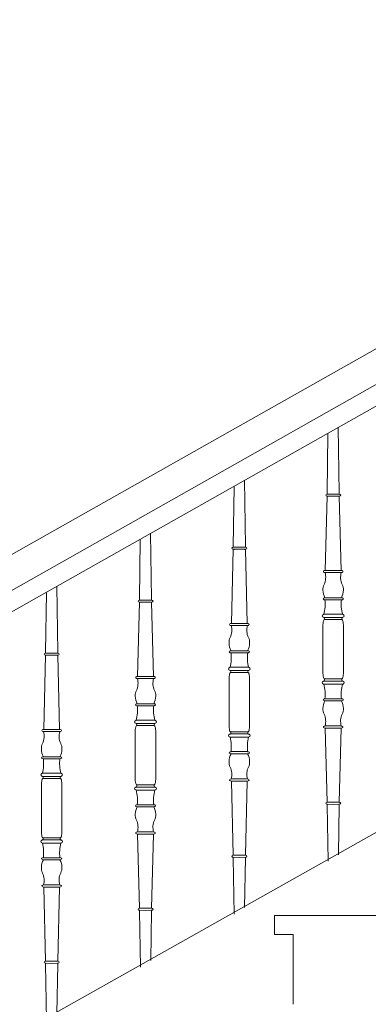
# Model space of a CAD drawing. Header units: millimetres. Extents: x -573548 to 674770, y -246895 to -89040.
# Tile 119 of 199: x 83453 to 84010, y -195141 to -193565. Entities that reach past the tile are written whole.
import ezdxf

# ---------------------------------------------------------------- set-up
doc = ezdxf.new("R2010")
doc.units = ezdxf.units.MM
for name, color, linetype, lineweight in [('A-OPISY-3_Nr_pióra__6', 8, 'Continuous', 9), ('balustrada drewniana_Nr_pióra__1', 8, 'Continuous', 9), ('SCHODY_Nr_pióra__1', 8, 'Continuous', 9)]:
    doc.layers.add(name, color=color, linetype=linetype, lineweight=lineweight)
doc.styles.add('STYL_AUTOMATYCZNY_5', font='arial.ttf', dxfattribs={"width": 0.8})

# ---------------------------------------------------------------- blocks, each defined once
blk = doc.blocks.new('A$C685D2BB2')
at = {"layer": 'balustrada drewniana_Nr_pióra__1'}
for p, q in [((6790, 9330.7), (4125.8, 7824.2)), ((6837.2, 9300), (4205.8, 7812)), ((6865.6, 9281.5), (4205.8, 7777.6)), ((5779.3, 8372.2), (5793.4, 8372.2)), ((5807.5, 8372.2), (5793.4, 8372.2)), ((5777.1, 8324.8), (5777.1, 8363.3)), ((5809.8, 8324.8), (5809.8, 8363.3)), ((5777.1, 8324.8), (5777.1, 8286.4)), ((5809.8, 8324.8), (5809.8, 8286.4)), ((5627.1, 8240), (5627.1, 8278.5)), ((5629.3, 8287.4), (5643.4, 8287.4)), ((5657.5, 8287.4), (5643.4, 8287.4)), ((5659.8, 8240), (5659.8, 8278.5)), ((5779.3, 8277.4), (5793.4, 8277.4)), ((5807.5, 8277.4), (5793.4, 8277.4)), ((5627.1, 8240), (5627.1, 8201.5)), ((5659.8, 8240), (5659.8, 8201.5)), ((5479.3, 8202.6), (5493.4, 8202.6)), ((5507.5, 8202.6), (5493.4, 8202.6)), ((5477.1, 8155.2), (5477.1, 8193.7)), ((5509.8, 8155.2), (5509.8, 8193.7)), ((5629.3, 8192.6), (5643.4, 8192.6)), ((5657.5, 8192.6), (5643.4, 8192.6)), ((5477.1, 8155.2), (5477.1, 8116.7)), ((5509.8, 8155.2), (5509.8, 8116.7)), ((5329.3, 8117.8), (5343.4, 8117.8)), ((5357.5, 8117.8), (5343.4, 8117.8)), ((5327.1, 8070.4), (5327.1, 8108.8)), ((5359.8, 8070.4), (5359.8, 8108.8)), ((5479.3, 8107.8), (5493.4, 8107.8)), ((5507.5, 8107.8), (5493.4, 8107.8)), ((5327.1, 8070.4), (5327.1, 8031.9)), ((5359.8, 8070.4), (5359.8, 8031.9)), ((5329.3, 8023), (5343.4, 8023)), ((5357.5, 8023), (5343.4, 8023))]:
    blk.add_line(p, q, dxfattribs=at)
for points in [[(5785.1, 8669.7), (5783.8, 8574.4), (5783.7, 8573)], [(5801.6, 8680.2), (5803.1, 8574.4), (5803.1, 8573)], [(5651.6, 8595.4), (5653.1, 8489.6), (5653.1, 8488.2)], [(5635.1, 8584.9), (5633.8, 8489.6), (5633.7, 8488.2)], [(5783.7, 8569.7), (5780.7, 8451)], [(5784.1, 8573), (5793.4, 8573.2)], [(5793.4, 8569.8), (5784.1, 8569.7)], [(5802.7, 8573), (5793.4, 8573.2)], [(5793.4, 8569.8), (5802.8, 8569.7)], [(5803.2, 8569.7), (5806.1, 8451)], [(5501.6, 8510.5), (5503.1, 8404.8), (5503.1, 8403.4)], [(5485.1, 8500.1), (5483.8, 8404.8), (5483.7, 8403.4)], [(5633.7, 8484.9), (5630.7, 8366.2)], [(5634.1, 8488.2), (5643.4, 8488.3)], [(5643.4, 8485), (5634.1, 8484.9)], [(5652.7, 8488.2), (5643.4, 8488.3)], [(5643.4, 8485), (5652.8, 8484.9)], [(5653.2, 8484.9), (5656.1, 8366.2)], [(5780.6, 8451), (5793.4, 8451)], [(5793.4, 8447.6), (5780.6, 8447.6)], [(5806.2, 8451), (5793.4, 8451)], [(5793.4, 8447.6), (5806.2, 8447.6)], [(5351.6, 8425.7), (5353.1, 8320), (5353.1, 8318.6)], [(5335.1, 8415.3), (5333.8, 8320), (5333.7, 8318.6)], [(5484.1, 8403.4), (5493.4, 8403.5)], [(5502.7, 8403.4), (5493.4, 8403.5)], [(5780.2, 8407.3), (5793.4, 8407.3)], [(5793.4, 8404), (5780.2, 8404)], [(5806.7, 8407.3), (5793.4, 8407.3)], [(5793.4, 8404), (5806.7, 8404)], [(5483.7, 8400.1), (5480.7, 8281.3)], [(5493.4, 8400.2), (5484.1, 8400.1)], [(5493.4, 8400.2), (5502.8, 8400.1)], [(5503.2, 8400.1), (5506.1, 8281.3)], [(5779.5, 8380.8), (5793.4, 8380.8)], [(5793.4, 8375.7), (5779.5, 8375.7)], [(5807.4, 8380.8), (5793.4, 8380.8)], [(5793.4, 8375.7), (5807.3, 8375.7)], [(5630.6, 8366.2), (5643.4, 8366.2)], [(5643.4, 8362.8), (5630.6, 8362.8)], [(5656.2, 8366.2), (5643.4, 8366.2)], [(5643.4, 8362.8), (5656.2, 8362.8)], [(5630.2, 8322.5), (5643.4, 8322.5)], [(5656.7, 8322.5), (5643.4, 8322.5)], [(5333.7, 8315.3), (5330.7, 8196.5)], [(5334.1, 8318.6), (5343.4, 8318.7)], [(5343.4, 8315.4), (5334.1, 8315.3)], [(5352.7, 8318.6), (5343.4, 8318.7)], [(5343.4, 8315.4), (5352.8, 8315.3)], [(5353.2, 8315.3), (5356.1, 8196.5)], [(5643.4, 8319.1), (5630.2, 8319.1)], [(5643.4, 8319.1), (5656.7, 8319.1)], [(5629.5, 8296), (5643.4, 8296)], [(5643.4, 8290.8), (5629.5, 8290.8)], [(5657.4, 8296), (5643.4, 8296)], [(5643.4, 8290.8), (5657.3, 8290.8)], [(5480.6, 8281.3), (5493.4, 8281.3)], [(5493.4, 8278), (5480.6, 8278)], [(5506.2, 8281.3), (5493.4, 8281.3)], [(5493.4, 8278), (5506.2, 8278)], [(5793.4, 8274), (5779.5, 8274)], [(5779.5, 8268.8), (5793.4, 8268.8)], [(5793.4, 8274), (5807.3, 8274)], [(5807.4, 8268.8), (5793.4, 8268.8)], [(5793.4, 8245.7), (5780.2, 8245.7)], [(5793.4, 8245.7), (5806.7, 8245.7)], [(5480.2, 8237.7), (5493.4, 8237.7)], [(5493.4, 8234.3), (5480.2, 8234.3)], [(5506.7, 8237.7), (5493.4, 8237.7)], [(5493.4, 8234.3), (5506.7, 8234.3)], [(5780.2, 8242.3), (5793.4, 8242.3)], [(5806.7, 8242.3), (5793.4, 8242.3)], [(5479.5, 8211.2), (5493.4, 8211.2)], [(5507.4, 8211.2), (5493.4, 8211.2)], [(5330.6, 8196.5), (5343.4, 8196.5)], [(5356.2, 8196.5), (5343.4, 8196.5)], [(5493.4, 8206), (5479.5, 8206)], [(5493.4, 8206), (5507.3, 8206)], [(5793.4, 8202), (5780.6, 8202)], [(5780.6, 8198.7), (5793.4, 8198.7)], [(5783.7, 8079.9), (5780.7, 8198.7)], [(5793.4, 8202), (5806.2, 8202)], [(5806.2, 8198.7), (5793.4, 8198.7)], [(5803.2, 8079.9), (5806.1, 8198.7)], [(5343.4, 8193.2), (5330.6, 8193.2)], [(5343.4, 8193.2), (5356.2, 8193.2)], [(5643.4, 8189.2), (5629.5, 8189.2)], [(5629.5, 8184), (5643.4, 8184)], [(5643.4, 8189.2), (5657.3, 8189.2)], [(5657.4, 8184), (5643.4, 8184)], [(5330.2, 8152.8), (5343.4, 8152.8)], [(5343.4, 8149.5), (5330.2, 8149.5)], [(5356.7, 8152.8), (5343.4, 8152.8)], [(5343.4, 8149.5), (5356.7, 8149.5)], [(5643.4, 8160.9), (5630.2, 8160.9)], [(5630.2, 8157.5), (5643.4, 8157.5)], [(5643.4, 8160.9), (5656.7, 8160.9)], [(5656.7, 8157.5), (5643.4, 8157.5)], [(5329.5, 8126.3), (5343.4, 8126.3)], [(5343.4, 8121.2), (5329.5, 8121.2)], [(5357.4, 8126.3), (5343.4, 8126.3)], [(5343.4, 8121.2), (5357.3, 8121.2)], [(5643.4, 8117.2), (5630.6, 8117.2)], [(5643.4, 8117.2), (5656.2, 8117.2)], [(5493.4, 8104.3), (5479.5, 8104.3)], [(5493.4, 8104.3), (5507.3, 8104.3)], [(5630.6, 8113.9), (5643.4, 8113.9)], [(5633.7, 7995.1), (5630.7, 8113.9)], [(5656.2, 8113.9), (5643.4, 8113.9)], [(5653.2, 7995.1), (5656.1, 8113.9)], [(5479.5, 8099.2), (5493.4, 8099.2)], [(5507.4, 8099.2), (5493.4, 8099.2)], [(5493.4, 8076), (5480.2, 8076)], [(5480.2, 8072.7), (5493.4, 8072.7)], [(5493.4, 8076), (5506.7, 8076)], [(5506.7, 8072.7), (5493.4, 8072.7)], [(5785.3, 7985.6), (5783.8, 8075.2), (5783.7, 8076.6)], [(5793.4, 8079.8), (5784.1, 8079.9)], [(5784.1, 8076.6), (5793.4, 8076.5)], [(5793.4, 8079.8), (5802.8, 8079.9)], [(5802.7, 8076.6), (5793.4, 8076.5)], [(5801.7, 7996), (5803.1, 8075.2), (5803.1, 8076.6)], [(5493.4, 8032.4), (5480.6, 8032.4)], [(5480.6, 8029), (5493.4, 8029)], [(5483.7, 7910.3), (5480.7, 8029)], [(5493.4, 8032.4), (5506.2, 8032.4)], [(5506.2, 8029), (5493.4, 8029)], [(5503.2, 7910.3), (5506.1, 8029)], [(5343.4, 8019.5), (5329.5, 8019.5)], [(5329.5, 8014.4), (5343.4, 8014.4)], [(5343.4, 8019.5), (5357.3, 8019.5)], [(5357.4, 8014.4), (5343.4, 8014.4)], [(5343.4, 7991.2), (5330.2, 7991.2)], [(5343.4, 7991.2), (5356.7, 7991.2)], [(5635.3, 7900.8), (5633.8, 7990.4), (5633.7, 7991.8)], [(5643.4, 7995), (5634.1, 7995.1)], [(5634.1, 7991.8), (5643.4, 7991.7)], [(5643.4, 7995), (5652.8, 7995.1)], [(5652.7, 7991.8), (5643.4, 7991.7)], [(5651.7, 7911.2), (5653.1, 7990.4), (5653.1, 7991.8)], [(5330.2, 7987.9), (5343.4, 7987.9)], [(5356.7, 7987.9), (5343.4, 7987.9)], [(5343.4, 7947.6), (5330.6, 7947.6)], [(5330.6, 7944.2), (5343.4, 7944.2)], [(5333.7, 7825.4), (5330.7, 7944.2)], [(5343.4, 7947.6), (5356.2, 7947.6)], [(5356.2, 7944.2), (5343.4, 7944.2)], [(5353.2, 7825.4), (5356.1, 7944.2)], [(5485.3, 7816), (5483.8, 7905.6), (5483.7, 7907)], [(5493.4, 7910.2), (5484.1, 7910.3)], [(5484.1, 7907), (5493.4, 7906.8)], [(5493.4, 7910.2), (5502.8, 7910.3)], [(5502.7, 7907), (5493.4, 7906.8)], [(5501.7, 7826.4), (5503.1, 7905.6), (5503.1, 7907)], [(5335.3, 7731.2), (5333.8, 7820.7), (5333.7, 7822.2)], [(5343.4, 7825.4), (5334.1, 7825.5)], [(5334.1, 7822.1), (5343.4, 7822)], [(5343.4, 7825.4), (5352.8, 7825.5)], [(5352.7, 7822.1), (5343.4, 7822)], [(5351.7, 7741.6), (5353.1, 7820.7), (5353.1, 7822.2)]]:
    blk.add_lwpolyline(points, dxfattribs=at)
for centre, radius, start, end in [((5753.6, 8440.2), 27.9, 335.2899, 15.4845), ((5833.2, 8440.2), 27.9, 164.5155, 204.7101), ((5793.2, 8420.7), 16.3, 151.329, 184.6255), ((5802.7, 8419.6), 25.7, 180.5357, 208.6884), ((5784.1, 8419.6), 25.7, 331.3116, 359.4643), ((5793.6, 8420.7), 16.3, 355.3745, 28.671), ((5717.4, 8396.7), 63.2, 345.3582, 6.5823), ((5869.4, 8396.7), 63.2, 173.4177, 194.6418), ((5810.9, 8362.4), 33.9, 166.8073, 181.4489), ((5781.6, 8369.3), 3.77, 127.9411, 165.9891), ((5777.5, 8373.6), 2.29, 322.9251, 69.0836), ((5809.4, 8373.6), 2.29, 110.9164, 217.0749), ((5805.2, 8369.3), 3.77, 14.0109, 52.0589), ((5775.9, 8362.4), 33.9, 358.5511, 13.1927), ((5603.6, 8355.4), 27.9, 335.2899, 15.4845), ((5683.2, 8355.4), 27.9, 164.5155, 204.7101), ((5643.2, 8335.9), 16.3, 151.329, 184.6255), ((5643.6, 8335.9), 16.3, 355.3745, 28.671), ((5652.7, 8334.8), 25.7, 180.5357, 208.6884), ((5634.1, 8334.8), 25.7, 331.3116, 359.4643), ((5567.4, 8311.9), 63.2, 345.3582, 6.5823), ((5719.4, 8311.9), 63.2, 173.4177, 194.6418), ((5627.5, 8288.8), 2.29, 322.9251, 69.0836), ((5659.4, 8288.8), 2.29, 110.9164, 217.0749), ((5453.6, 8270.5), 27.9, 335.2899, 15.4845), ((5533.2, 8270.5), 27.9, 164.5155, 204.7101), ((5660.9, 8277.6), 33.9, 166.8073, 181.4489), ((5631.6, 8284.4), 3.77, 127.9411, 165.9891), ((5655.2, 8284.4), 3.77, 14.0109, 52.0589), ((5625.9, 8277.6), 33.9, 358.5511, 13.1927), ((5810.9, 8287.2), 33.9, 178.5511, 193.1927), ((5781.6, 8280.4), 3.77, 194.0109, 232.0589), ((5777.5, 8276), 2.29, 290.9164, 37.0749), ((5809.4, 8276), 2.29, 142.9251, 249.0836), ((5805.2, 8280.4), 3.77, 307.9411, 345.9891), ((5775.9, 8287.2), 33.9, 346.8073, 1.4489), ((5493.2, 8251.1), 16.3, 151.329, 184.6255), ((5493.6, 8251.1), 16.3, 355.3745, 28.671), ((5717.4, 8252.9), 63.2, 353.4177, 14.6418), ((5869.4, 8252.9), 63.2, 165.3582, 186.5823), ((5502.7, 8250), 25.7, 180.5357, 208.6884), ((5484.1, 8250), 25.7, 331.3116, 359.4643), ((5417.4, 8227.1), 63.2, 345.3582, 6.5823), ((5569.4, 8227.1), 63.2, 173.4177, 194.6418), ((5802.7, 8230), 25.7, 151.3116, 179.4643), ((5793.2, 8228.9), 16.3, 175.3745, 208.671), ((5784.1, 8230), 25.7, 0.5357, 28.6884), ((5793.6, 8228.9), 16.3, 331.329, 4.6255), ((5753.6, 8209.5), 27.9, 344.5155, 24.7101), ((5833.2, 8209.5), 27.9, 155.2899, 195.4845), ((5510.9, 8192.8), 33.9, 166.8073, 181.4489), ((5481.6, 8199.6), 3.77, 127.9411, 165.9891), ((5477.5, 8204), 2.29, 322.9251, 69.0836), ((5509.4, 8204), 2.29, 110.9164, 217.0749), ((5505.2, 8199.6), 3.77, 14.0109, 52.0589), ((5475.9, 8192.8), 33.9, 358.5511, 13.1927), ((5660.9, 8202.4), 33.9, 178.5511, 193.1927), ((5625.9, 8202.4), 33.9, 346.8073, 1.4489), ((5303.6, 8185.7), 27.9, 335.2899, 15.4845), ((5383.2, 8185.7), 27.9, 164.5155, 204.7101), ((5631.6, 8195.6), 3.77, 194.0109, 232.0589), ((5627.5, 8191.2), 2.29, 290.9164, 37.0749), ((5567.4, 8168.1), 63.2, 353.4177, 14.6418), ((5719.4, 8168.1), 63.2, 165.3582, 186.5823), ((5659.4, 8191.2), 2.29, 142.9251, 249.0836), ((5655.2, 8195.6), 3.77, 307.9411, 345.9891), ((5343.2, 8166.2), 16.3, 151.329, 184.6255), ((5352.7, 8165.2), 25.7, 180.5357, 208.6884), ((5334.1, 8165.2), 25.7, 331.3116, 359.4643), ((5343.6, 8166.2), 16.3, 355.3745, 28.671), ((5267.4, 8142.3), 63.2, 345.3582, 6.5823), ((5419.4, 8142.3), 63.2, 173.4177, 194.6418), ((5652.7, 8145.2), 25.7, 151.3116, 179.4643), ((5634.1, 8145.2), 25.7, 0.5357, 28.6884), ((5643.2, 8144.1), 16.3, 175.3745, 208.671), ((5603.6, 8124.6), 27.9, 344.5155, 24.7101), ((5683.2, 8124.6), 27.9, 155.2899, 195.4845), ((5643.6, 8144.1), 16.3, 331.329, 4.6255), ((5331.6, 8114.8), 3.77, 127.9411, 165.9891), ((5327.5, 8119.1), 2.29, 322.9251, 69.0836), ((5359.4, 8119.1), 2.29, 110.9164, 217.0749), ((5355.2, 8114.8), 3.77, 14.0109, 52.0589), ((5510.9, 8117.6), 33.9, 178.5511, 193.1927), ((5475.9, 8117.6), 33.9, 346.8073, 1.4489), ((5360.9, 8108), 33.9, 166.8073, 181.4489), ((5325.9, 8108), 33.9, 358.5511, 13.1927), ((5481.6, 8110.8), 3.77, 194.0109, 232.0589), ((5477.5, 8106.4), 2.29, 290.9164, 37.0749), ((5509.4, 8106.4), 2.29, 142.9251, 249.0836), ((5505.2, 8110.8), 3.77, 307.9411, 345.9891), ((5417.4, 8083.3), 63.2, 353.4177, 14.6418), ((5569.4, 8083.3), 63.2, 165.3582, 186.5823), ((5502.7, 8060.4), 25.7, 151.3116, 179.4643), ((5484.1, 8060.4), 25.7, 0.5357, 28.6884), ((5493.2, 8059.3), 16.3, 175.3745, 208.671), ((5493.6, 8059.3), 16.3, 331.329, 4.6255), ((5453.6, 8039.8), 27.9, 344.5155, 24.7101), ((5533.2, 8039.8), 27.9, 155.2899, 195.4845), ((5360.9, 8032.8), 33.9, 178.5511, 193.1927), ((5331.6, 8025.9), 3.77, 194.0109, 232.0589), ((5327.5, 8021.6), 2.29, 290.9164, 37.0749), ((5359.4, 8021.6), 2.29, 142.9251, 249.0836), ((5355.2, 8025.9), 3.77, 307.9411, 345.9891), ((5325.9, 8032.8), 33.9, 346.8073, 1.4489), ((5267.4, 7998.5), 63.2, 353.4177, 14.6418), ((5419.4, 7998.5), 63.2, 165.3582, 186.5823), ((5352.7, 7975.6), 25.7, 151.3116, 179.4643), ((5343.2, 7974.5), 16.3, 175.3745, 208.671), ((5334.1, 7975.6), 25.7, 0.5357, 28.6884), ((5343.6, 7974.5), 16.3, 331.329, 4.6255), ((5303.6, 7955), 27.9, 344.5155, 24.7101), ((5383.2, 7955), 27.9, 155.2899, 195.4845)]:
    blk.add_arc(centre, radius, start, end, dxfattribs=at)
for centre, major_axis, ratio, start_param, end_param in [((5784.2, 8571.4), (2.73, 0.01), 0.610734, 1.599557, 4.672028), ((5785.4, 8571.3), (2.73, 0.04), 0.610071, 4.712389, 4.742644), ((5801.5, 8571.3), (-2.73, 0.04), 0.610071, 1.540542, 1.570796), ((5802.7, 8571.4), (-2.73, 0.01), 0.610734, 1.611157, 4.683628), ((5634.2, 8486.6), (2.73, 0.01), 0.610734, 1.599557, 4.672028), ((5635.4, 8486.4), (2.73, 0.04), 0.610071, 4.712389, 4.742644), ((5651.5, 8486.4), (-2.73, 0.04), 0.610071, 1.540542, 1.570796), ((5652.7, 8486.6), (-2.73, 0.01), 0.610734, 1.611157, 4.683628), ((5780.5, 8449.3), (2.73, 0.04), 0.610071, 1.522601, 4.742644), ((5806.3, 8449.3), (-2.73, 0.05), 0.609492, 1.582385, 4.763176), ((5484.2, 8401.7), (2.73, 0.01), 0.610734, 1.599557, 4.672028), ((5502.7, 8401.7), (-2.73, 0.01), 0.610734, 1.611157, 4.683628), ((5780.1, 8405.6), (2.73, 0.04), 0.610071, 1.522601, 4.742644), ((5806.8, 8405.6), (-2.73, 0.04), 0.610071, 1.540542, 4.760584), ((5485.4, 8401.6), (2.73, 0.04), 0.610071, 4.712389, 4.742644), ((5501.5, 8401.6), (-2.73, 0.04), 0.610071, 1.540542, 1.570796), ((5779.5, 8378.2), (-3.53, 0.02), 0.726701, 4.717038, 7.875756), ((5807.4, 8378.2), (3.53, 0.02), 0.726701, 4.690614, 7.849333), ((5630.5, 8364.5), (2.73, 0.04), 0.610071, 1.522601, 4.742644), ((5656.3, 8364.5), (-2.73, 0.05), 0.609492, 1.582385, 4.763176), ((5630.1, 8320.8), (2.73, 0.04), 0.610071, 1.522601, 4.742644), ((5656.8, 8320.8), (-2.73, 0.04), 0.610071, 1.540542, 4.760584), ((5334.2, 8316.9), (2.73, 0.01), 0.610734, 1.599557, 4.672028), ((5335.4, 8316.8), (2.73, 0.04), 0.610071, 4.712389, 4.742644), ((5351.5, 8316.8), (-2.73, 0.04), 0.610071, 1.540542, 1.570796), ((5352.7, 8316.9), (-2.73, 0.01), 0.610734, 1.611157, 4.683628), ((5629.5, 8293.4), (-3.53, 0.02), 0.726701, 4.717038, 7.875756), ((5657.4, 8293.4), (3.53, 0.02), 0.726701, 4.690614, 7.849333), ((5480.5, 8279.7), (2.73, 0.04), 0.610071, 1.522601, 4.742644), ((5506.3, 8279.7), (-2.73, 0.05), 0.609492, 1.582385, 4.763176), ((5779.5, 8271.4), (3.53, 0.02), 0.726701, 1.549022, 4.70774), ((5807.4, 8271.4), (-3.53, 0.02), 0.726701, 1.575445, 4.734164), ((5780.1, 8244), (-2.73, 0.04), 0.610071, 4.682134, 7.902177), ((5806.8, 8244), (2.73, 0.04), 0.610071, 4.664194, 7.884236), ((5480.1, 8236), (2.73, 0.04), 0.610071, 1.522601, 4.742644), ((5506.8, 8236), (-2.73, 0.04), 0.610071, 1.540542, 4.760584), ((5479.5, 8208.6), (-3.53, 0.02), 0.726701, 4.717038, 7.875756), ((5507.4, 8208.6), (3.53, 0.02), 0.726701, 4.690614, 7.849333), ((5330.5, 8194.8), (2.73, 0.04), 0.610071, 1.522601, 4.742644), ((5356.3, 8194.8), (-2.73, 0.05), 0.609492, 1.582385, 4.763176), ((5780.5, 8200.3), (-2.73, 0.04), 0.610071, 4.682134, 7.902177), ((5806.3, 8200.3), (2.73, 0.05), 0.609492, 4.661602, 7.842393), ((5629.5, 8186.6), (3.53, 0.02), 0.726701, 1.549022, 4.70774), ((5657.4, 8186.6), (-3.53, 0.02), 0.726701, 1.575445, 4.734164), ((5330.1, 8151.2), (2.73, 0.04), 0.610071, 1.522601, 4.742644), ((5356.8, 8151.2), (-2.73, 0.04), 0.610071, 1.540542, 4.760584), ((5630.1, 8159.2), (-2.73, 0.04), 0.610071, 4.682134, 7.902177), ((5656.8, 8159.2), (2.73, 0.04), 0.610071, 4.664194, 7.884236), ((5329.5, 8123.8), (-3.53, 0.02), 0.726701, 4.717038, 7.875756), ((5357.4, 8123.8), (3.53, 0.02), 0.726701, 4.690614, 7.849333), ((5630.5, 8115.5), (-2.73, 0.04), 0.610071, 4.682134, 7.902177), ((5656.3, 8115.5), (2.73, 0.05), 0.609492, 4.661602, 7.842393), ((5479.5, 8101.8), (3.53, 0.02), 0.726701, 1.549022, 4.70774), ((5507.4, 8101.8), (-3.53, 0.02), 0.726701, 1.575445, 4.734164), ((5480.1, 8074.4), (-2.73, 0.04), 0.610071, 4.682134, 7.902177), ((5506.8, 8074.4), (2.73, 0.04), 0.610071, 4.664194, 7.884236), ((5784.2, 8078.3), (-2.73, 0.01), 0.610734, 4.75275, 7.825221), ((5785.4, 8078.4), (-2.73, 0.04), 0.610071, 4.682134, 4.712389), ((5801.5, 8078.4), (2.73, 0.04), 0.610071, 1.570796, 1.601051), ((5802.7, 8078.3), (2.73, 0.01), 0.610734, 4.74115, 7.813621), ((5480.5, 8030.7), (-2.73, 0.04), 0.610071, 4.682134, 7.902177), ((5506.3, 8030.7), (2.73, 0.05), 0.609492, 4.661602, 7.842393), ((5329.5, 8017), (3.53, 0.02), 0.726701, 1.549022, 4.70774), ((5357.4, 8017), (-3.53, 0.02), 0.726701, 1.575445, 4.734164), ((5330.1, 7989.6), (-2.73, 0.04), 0.610071, 4.682134, 7.902177), ((5356.8, 7989.6), (2.73, 0.04), 0.610071, 4.664194, 7.884236), ((5634.2, 7993.4), (-2.73, 0.01), 0.610734, 4.75275, 7.825221), ((5635.4, 7993.6), (-2.73, 0.04), 0.610071, 4.682134, 4.712389), ((5651.5, 7993.6), (2.73, 0.04), 0.610071, 1.570796, 1.601051), ((5652.7, 7993.4), (2.73, 0.01), 0.610734, 4.74115, 7.813621), ((5330.5, 7945.9), (-2.73, 0.04), 0.610071, 4.682134, 7.902177), ((5356.3, 7945.9), (2.73, 0.05), 0.609492, 4.661602, 7.842393), ((5484.2, 7908.6), (-2.73, 0.01), 0.610734, 4.75275, 7.825221), ((5485.4, 7908.7), (-2.73, 0.04), 0.610071, 4.682134, 4.712389), ((5501.5, 7908.7), (2.73, 0.04), 0.610071, 1.570796, 1.601051), ((5502.7, 7908.6), (2.73, 0.01), 0.610734, 4.74115, 7.813621), ((5334.2, 7823.8), (-2.73, 0.01), 0.610734, 4.75275, 7.825221), ((5335.4, 7823.9), (-2.73, 0.04), 0.610071, 4.682134, 4.712389), ((5351.5, 7823.9), (2.73, 0.04), 0.610071, 1.570796, 1.601051), ((5352.7, 7823.8), (2.73, 0.01), 0.610734, 4.74115, 7.813621)]:
    blk.add_ellipse(centre, major_axis=major_axis, ratio=ratio, start_param=start_param, end_param=end_param, dxfattribs=at)
at = {"layer": 'SCHODY_Nr_pióra__1'}
for p, q in [((5044.8, 7571.3), (7329.3, 8858.6)), ((5699.6, 7868.4), (5699.6, 7898.4)), ((5699.6, 7898.4), (5981.3, 7898.4)), ((5699.6, 7868.4), (5729.6, 7868.4)), ((5729.6, 7756.9), (5729.6, 7868.4))]:
    blk.add_line(p, q, dxfattribs=at)
at = {"layer": 'A-OPISY-3_Nr_pióra__6', "insert": (6216.4, 9507.4), "char_height": 150, "attachment_point": 5, "rotation": 326.7093, "style": 'STYL_AUTOMATYCZNY_5'}
blk.add_mtext('\\A1;{\\pqc;\\fArial|b0|i0|c238|p0;\\W0.800000;9x16.1x24.8}', dxfattribs=at)

msp = doc.modelspace()

# ---------------------------------------------------------------- block references
at = {"color": 150}
msp.add_blockref('A$C685D2BB2', (78160.5, -202897.5), dxfattribs=at)

doc.saveas('drawing.dxf')
